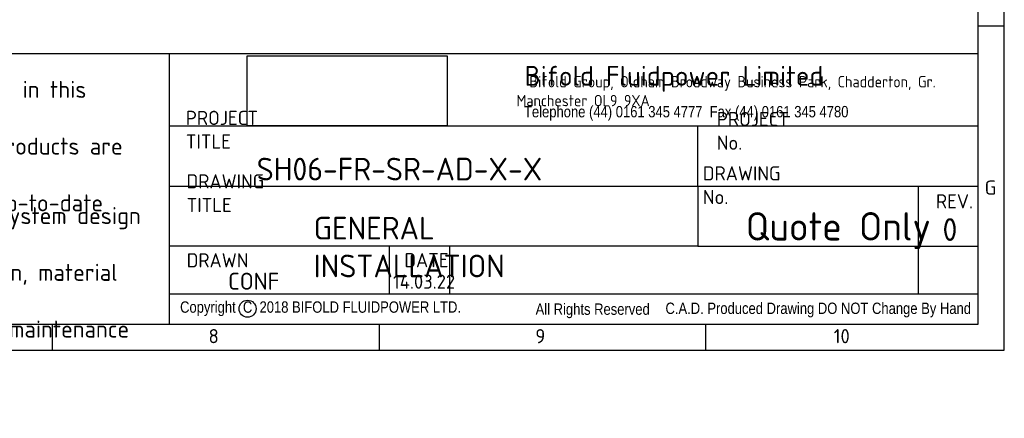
# Model space of a CAD drawing. Header units: millimetres. Extents: x 0 to 578, y 0 to 412.
# Tile 4 of 12: x 405 to 578, y 0 to 70. Entities that reach past the tile are written whole.
import ezdxf
from ezdxf import colors
from ezdxf.entities.mleader import LeaderData, LeaderLine
from ezdxf.math import Vec2, Vec3

# ---------------------------------------------------------------- set-up
doc = ezdxf.new("R2010")
doc.units = ezdxf.units.MM
for name, color, linetype in [('01', 7, 'Continuous'), ('Default', 7, 'Continuous'), ('dimensions', 7, 'Continuous')]:
    doc.layers.add(name, color=color, linetype=linetype)
picture_1 = doc.add_image_def('image2.bmp', size_in_pixel=(1800, 631))

# ---------------------------------------------------------------- blocks, each defined once
blk = doc.blocks.new('_Dot')
at = {"color": 0, "linetype": 'ByBlock', "lineweight": -2}
blk.add_line((-0.5, 0), (-1, 0), dxfattribs=at)
at = {"color": 0, "linetype": 'ByBlock', "const_width": 0.5}
blk.add_lwpolyline([(-0.25, 0, 1), (0.25, 0, 1)], format="xyb", close=True, dxfattribs=at)

msp = doc.modelspace()

# ---------------------------------------------------------------- linework, layer by layer
at = {"layer": '01', "color": 7}
for p, q in [((578.42, 12), (578.42, 412.24)), ((573.83, 16.59), (573.83, 407.65)), ((573.83, 69.18), (578.42, 69.18)), ((573.83, 64.24), (17.01, 64.24)), ((431.24, 16.59), (431.24, 64.24)), ((431.24, 51.53), (573.83, 51.53)), ((524.42, 40.95), (524.42, 51.53)), ((431.24, 40.95), (524.42, 40.95)), ((563.24, 40.95), (563.24, 21.89)), ((524.42, 30.36), (431.24, 30.36)), ((470.07, 21.89), (470.07, 30.36)), ((480.65, 30.36), (480.65, 21.89)), ((573.83, 21.89), (431.24, 21.89)), ((17.01, 16.59), (573.83, 16.59)), ((410.62, 12), (410.62, 16.59)), ((468.22, 16.59), (468.22, 12)), ((525.82, 12), (525.82, 16.59)), ((12.42, 12), (578.42, 12))]:
    msp.add_line(p, q, dxfattribs=at)
at = {"layer": 'Default', "color": 7}
for p, q in [((524.42, 40.95), (573.83, 40.95)), ((524.42, 40.95), (524.42, 30.36)), ((524.42, 30.36), (573.83, 30.36))]:
    msp.add_line(p, q, dxfattribs=at)
msp.add_circle((445.03, 19.32), 1.5, dxfattribs=at)

# ---------------------------------------------------------------- texts
at = {"layer": '01', "attachment_point": 7}
for s, insert, char_height, width in [('{\\fSolid Edge ISO|b0||i0||c0|p34;\\C7;\\H3.5;\\W1.;Bifold Fluidpower Limited}', (493.85, 57.56), 3.5, 61.4022), ('{\\fSolid Edge ISO|b1||i0||c0|p34;\\C7;\\H2.;\\W0.94;  Bifold Group, Oldham Broadway Business Park, Chadderton, Gr. Manchester OL9 9XA}', (492.42, 55), 2, 80.9226), ('{\\fSolid Edge ISO|b0||i0||c0|p34;\\C7;\\H2.5;\\W1.;PROJECT TITLE}', (434.14, 47.54), 2.5, 17.0827), ('{\\fArial Narrow|b0||i0||c0|p34;\\C7;\\H2.;\\W1.;Telephone (44) 0161 345 4777  Fax (44) 0161 345 4780}', (493.75, 52.45), 2, 71.7604), ('{\\fSolid Edge ISO|b0||i0||c0|p34;\\C7;\\H2.5;\\W1.;PROJECT No.}', (527.74, 47.33), 2.5, 14.6098), ('{\\fSolid Edge ISO|b0||i0||c0|p34;\\C7;\\H2.5;\\W1.;DRAWING No.}', (525.29, 37.76), 2.5, 15.3682), ('{\\fSolid Edge ISO|b0||i0||c0|p34;\\C7;\\H2.5;\\W1.;DRAWING TITLE}', (434.28, 36.35), 2.5, 19.5418), ('{\\fSolid Edge ISO|b0||i0||c0|p34;\\C7;\\H2.5;\\W1.;G}', (574.96, 39.42), 2.5, 2.6848), ('{\\fSolid Edge ISO|b0||i0||c0|p34;\\C7;\\H2.5;\\W1.;REV.}', (566.37, 37), 2.5, 4.9489), ('{\\fSolid Edge ISO|b0||i0||c0|p34;\\C7;\\H2.5;\\W1.;DRAWN}', (434.3, 26.6), 2.5, 8.8698), ('{\\fSolid Edge ISO|b0||i0||c0|p34;\\C7;\\H2.5;\\W1.;DATE}', (472.66, 26.62), 2.5, 5.918), ('{\\fArial Narrow|b0||i0||c0|p34;\\C7;\\H2.;\\W1.;All Rights Reserved}', (495.8, 17.64), 2, 20.0782), ('{\\fArial Narrow|b0||i0||c0|p34;\\C7;\\H2.;\\W1.;C.A.D. Produced Drawing DO NOT Change By Hand}', (518.69, 17.79), 2, 53.7316), ('{\\fSolid Edge ISO|b0||i0||c0|p34;\\C7;\\H2.5;\\W1.;8}', (438.15, 13.23), 2.5, 1.9331), ('{\\fSolid Edge ISO|b0||i0||c0|p34;\\C7;\\H2.5;\\W1.;9}', (495.75, 13.23), 2.5, 1.9331), ('{\\fSolid Edge ISO|b0||i0||c0|p34;\\C7;\\H2.5;\\W1.;10}', (548.35, 13.23), 2.5, 3.8661)]:
    msp.add_mtext(s, dxfattribs=dict(at, insert=insert, char_height=char_height, width=width))
at = {"layer": 'Default'}
for s, insert, char_height, width, attachment_point in [('{\\fSolid Edge ISO|b0||i0||c0|p34;\\C7;\\H4.;\\W1.;GENERAL INSTALLATION}', (456.68, 35.52), 4, 52.1958, 1), ('{\\fArial Narrow|b0||i0||c0|p34;\\C7;\\H2.;\\W1.;Copyright  C  2018 BIFOLD FLUIDPOWER LTD.}', (433.13, 19.31), 2, 58.5271, 4)]:
    msp.add_mtext(s, dxfattribs=dict(at, insert=insert, char_height=char_height, width=width, attachment_point=attachment_point))
at = {"layer": 'dimensions', "char_height": 3, "attachment_point": 1}
for s, insert, width in [('{\\fSolid Edge ISO|b0||i0||c0|p34;\\C7;\\H3.;\\W1.;We take care to ensure that the product information in this configurator is \\P}{\\fSolid Edge ISO|b0||i0||c0|p34;\\C7;\\H3.;\\W1.;reasonably accurate and up-to-date. However, our products are continually \\P}{\\fSolid Edge ISO|b0||i0||c0|p34;\\C7;\\H3.;\\W1.;developed and updated so to ensure accurate and up-to-date information \\P}{\\fSolid Edge ISO|b0||i0||c0|p34;\\C7;\\H3.;\\W1.;please contact a member of our sales team.}', (307.42, 59.48), 117.1591), ('{\\fSolid Edge ISO|b0||i0||c0|p34;\\C7;\\H3.;\\W1.;When selecting a product, the applicable operating system design must be \\P}{\\fSolid Edge ISO|b0||i0||c0|p34;\\C7;\\H3.;\\W1.;considered to ensure safe use. The products function, material compatibility, \\P}{\\fSolid Edge ISO|b0||i0||c0|p34;\\C7;\\H3.;\\W1.;adequate ratings, correct installation, operation and maintenance are the \\P}{\\fSolid Edge ISO|b0||i0||c0|p34;\\C7;\\H3.;\\W1.;responsibilities of the system designer and user.}', (307.68, 37.23), 119.5379)]:
    msp.add_mtext(s, dxfattribs=dict(at, insert=insert, width=width))

# ---------------------------------------------------------------- pictures from other files: only their frames are drawn
image = msp.add_image(picture_1, insert=(444.93, 51.56), size_in_units=(35.26, 12.36))
image.dxf.flags = 7

# ---------------------------------------------------------------- leaders
at = {"layer": 'Default', "color": 7, "linetype": 'Continuous'}
ml = msp.add_multileader_mtext('Standard', dxfattribs=at)
ml.set_content('{\\pxsm0.9;\\fSolid Edge ISO|b0||i0||c0|p34;\\W1.;SH06-FR-SR-AD-X-X\\P}', color=256)
ml.set_leader_properties()
ml.set_arrow_properties(name='DOT')
ml.build(insert=Vec2(0, 0))
ml.multileader.update_dxf_attribs({"leader_type": 0, "dogleg_length": 0})
ctx = ml.context
ctx.base_point, ctx.landing_gap_size = Vec3(444.63, 43.91), 1.4
notes = []
notes.append((ctx, [(0, (0, 0, 0), (0, 0), (1, 0), 1, [])]))
ctx.mtext.insert = Vec3(446.63, 45.93)
ml = msp.add_multileader_mtext('Standard', dxfattribs=at)
ml.set_content('{\\pxsm0.9;\\fSolid Edge ISO|b0||i0||c0|p34;\\W1.;Quote Only\\P}', color=256)
ml.set_leader_properties()
ml.set_arrow_properties(name='DOT')
ml.build(insert=Vec2(0, 0))
ml.multileader.update_dxf_attribs({"leader_type": 0, "dogleg_length": 0, "arrow_head_size": 5})
ctx = ml.context
ctx.base_point, ctx.char_height, ctx.arrow_head_size, ctx.landing_gap_size = Vec3(530.83, 33.19), 5, 5, 1.75
notes.append((ctx, [(0, (0, 0, 0), (0, 0), (1, 0), 1, [])]))
ctx.mtext.insert = Vec3(532.83, 36.34)
ml = msp.add_multileader_mtext('Standard', dxfattribs=at)
ml.set_content('{\\pxsm0.9;\\fSolid Edge ISO|b0||i0||c0|p34;\\W1.;0\\P}', color=256)
ml.set_leader_properties()
ml.set_arrow_properties(name='DOT')
ml.build(insert=Vec2(0, 0))
ml.multileader.update_dxf_attribs({"leader_type": 0, "dogleg_length": 0})
ctx = ml.context
ctx.base_point, ctx.landing_gap_size = Vec3(565.53, 33.25), 1.4
notes.append((ctx, [(0, (0, 0, 0), (0, 0), (1, 0), 1, [])]))
ctx.mtext.insert = Vec3(567.53, 35.27)
ml = msp.add_multileader_mtext('Standard', dxfattribs=at)
ml.set_content('{\\pxsm0.9;\\fSolid Edge ISO|b0||i0||c0|p34;\\W1.;0\\P}', color=256)
ml.set_leader_properties()
ml.set_arrow_properties(name='DOT')
ml.build(insert=Vec2(0, 0))
ml.multileader.update_dxf_attribs({"leader_type": 0, "dogleg_length": 0})
ctx = ml.context
ctx.base_point, ctx.landing_gap_size = Vec3(565.53, 33.25), 1.4
notes.append((ctx, [(0, (0, 0, 0), (0, 0), (1, 0), 1, [])]))
ctx.mtext.insert = Vec3(567.53, 35.27)
ml = msp.add_multileader_mtext('Standard', dxfattribs=at)
ml.set_content('{\\pxsm0.9;\\fSolid Edge ISO|b0||i0||c0|p34;\\W1.;0\\P}', color=256)
ml.set_leader_properties()
ml.set_arrow_properties(name='DOT')
ml.build(insert=Vec2(0, 0))
ml.multileader.update_dxf_attribs({"leader_type": 0, "dogleg_length": 0})
ctx = ml.context
ctx.base_point, ctx.landing_gap_size = Vec3(565.53, 33.25), 1.4
notes.append((ctx, [(0, (0, 0, 0), (0, 0), (1, 0), 1, [])]))
ctx.mtext.insert = Vec3(567.53, 35.27)
ml = msp.add_multileader_mtext('Standard', dxfattribs=at)
ml.set_content('{\\pxsm0.9;\\fSolid Edge ISO|b0||i0||c0|p34;\\W1.;CONF\\P}', color=256)
ml.set_leader_properties()
ml.set_arrow_properties(name='DOT')
ml.build(insert=Vec2(0, 0))
ml.multileader.update_dxf_attribs({"leader_type": 0, "dogleg_length": 0, "arrow_head_size": 3})
ctx = ml.context
ctx.base_point, ctx.char_height, ctx.arrow_head_size, ctx.landing_gap_size = Vec3(439.59, 24.15), 3, 3, 1.05
notes.append((ctx, [(0, (0, 0, 0), (0, 0), (1, 0), 1, [])]))
ctx.mtext.insert = Vec3(441.59, 25.66)
ml = msp.add_multileader_mtext('Standard', dxfattribs=at)
ml.set_content('{\\pxsm0.9;\\fSolid Edge ISO|b0||i0||c0|p34;\\W1.;14.03.22\\P}', color=256)
ml.set_leader_properties()
ml.set_arrow_properties(name='DOT')
ml.build(insert=Vec2(0, 0))
ml.multileader.update_dxf_attribs({"leader_type": 0, "dogleg_length": 0, "arrow_head_size": 2.5})
ctx = ml.context
ctx.base_point, ctx.char_height, ctx.arrow_head_size, ctx.landing_gap_size = Vec3(468.66, 24.07), 2.5, 2.5, 0.875
notes.append((ctx, [(0, (0, 0, 0), (0, 0), (1, 0), 1, [])]))
ctx.mtext.insert = Vec3(470.66, 25.34)
for ctx, leaders in notes:
    for number, flags, end, landing, length, lines in leaders:
        leader = LeaderData()
        leader.index, (leader.has_last_leader_line, leader.has_dogleg_vector, leader.attachment_direction) = number, flags
        leader.last_leader_point, leader.dogleg_vector, leader.dogleg_length = Vec3(end), Vec3(landing), length
        for number, points, colour, breaks in lines:
            line = LeaderLine()
            line.index, line.vertices, line.color, line.breaks = number, Vec3.list(points), colors.encode_raw_color(colour), breaks
            leader.lines.append(line)
        ctx.leaders.append(leader)

doc.saveas('drawing.dxf')
